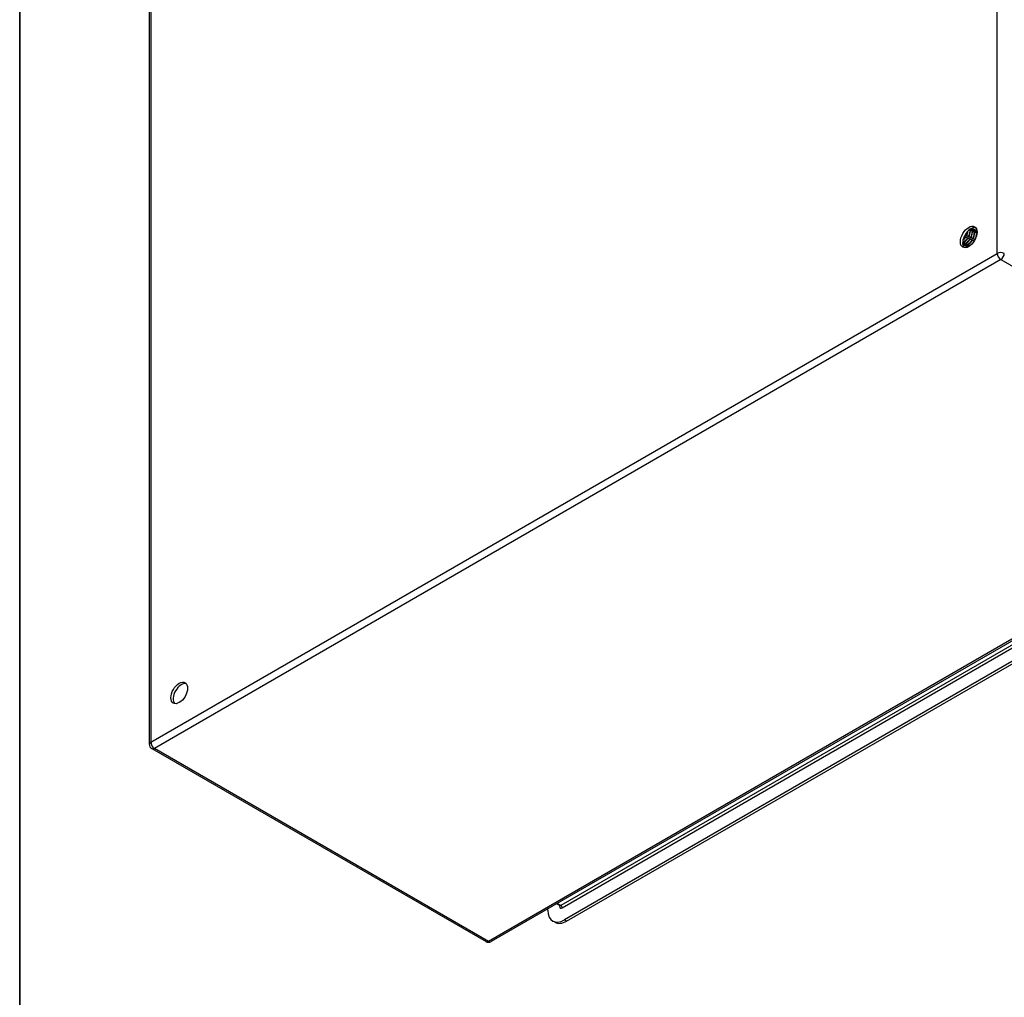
# Model space of a CAD drawing. Header units: inches. Extents: x 2 to 144, y 2 to 93.
# Tile 5 of 8: x 112 to 129, y 38 to 54. Entities that reach past the tile are written whole.
import ezdxf
from ezdxf.enums import TextEntityAlignment as Align

# ---------------------------------------------------------------- set-up
doc = ezdxf.new("R2010")
doc.units = ezdxf.units.IN
doc.header["$LTSCALE"] = 8.616264
doc.header["$MEASUREMENT"] = 0
doc.layers.get('0').update_dxf_attribs({"lineweight": 25})
for name, color, linetype, lineweight in [('Sketch Geometry(ANSI)', 7, 'Continuous', 25), ('Symbols(ANSI)', 7, 'Continuous', 25), ('Visible Edges(ANSI)', 7, 'Continuous', 25), ('Visible Tangent Edges(ANSI)', 7, 'Continuous', 25)]:
    doc.layers.add(name, color=color, linetype=linetype, lineweight=lineweight)
doc.styles.add('Current-ANSI', font='arial.ttf')
doc.styles.add('Text Style44', font='arialbd.ttf')
doc.styles.add('Text Style83', font='FRE3OF9X.TTF')

# ---------------------------------------------------------------- blocks, each defined once
blk = doc.blocks.new('Title Blocks EXM - ANSI B')
at = {"layer": 'Sketch Geometry(ANSI)', "linetype": 'Continuous', "lineweight": 35}
blk.add_line((13.25, 8.625), (13.25, 3.5), dxfattribs=at)
at = {"layer": 'Symbols(ANSI)', "color": 7, "style": 'Current-ANSI'}
for tag, p in [('REV1', (13.3753, 10.3127)), ('REV1BY', (16.4371, 10.3133)), ('REV1DATE', (15.7496, 10.31)), ('REV2', (13.3734, 9.9377)), ('REV2DATE', (15.7475, 9.9406)), ('REV2BY', (16.4372, 9.9385)), ('REV3', (13.3741, 9.563)), ('REV3DATE', (15.7516, 9.563)), ('REV3BY', (16.4372, 9.5635)), ('REV4', (13.3766, 9.1879)), ('REV4DATE', (15.7516, 9.1879)), ('REV4BY', (16.4411, 9.1885)), ('REV5', (13.3734, 8.8129)), ('REV5DATE', (15.7516, 8.8129)), ('REV5BY', (16.4379, 8.8113)), ('MFG_APPROVED_DATE', (16.3934, 2.3745)), ('DETAIL_REV', (16.2494, 0.9257))]:
    blk.add_attdef(tag, text='', height=0.09, dxfattribs=at).set_placement(p, align=Align.MIDDLE_CENTER)
for tag, p in [('REV1DESC', (13.5255, 10.3098)), ('REV2DESC', (13.5253, 9.9374)), ('REV3DESC', (13.528, 9.5635)), ('REV4DESC', (13.533, 9.1903)), ('REV5DESC', (13.5322, 8.8113)), ('COMPANY', (14.1202, 2.375))]:
    blk.add_attdef(tag, text='', height=0.09, dxfattribs=at).set_placement(p, align=Align.MIDDLE_LEFT)
at = {"layer": 'Symbols(ANSI)', "color": 7, "style": 'Text Style83'}
blk.add_attdef('BARCODE_001', (16.6422, 3.8355), '', height=0.4, rotation=90, dxfattribs=at)
at = {"layer": 'Symbols(ANSI)', "color": 7}
for tag, p, height, style in [('IDW_DATE_001', (16.1158, 2.08), 0.09, 'Current-ANSI'), ('MATERIEL_001', (13.9591, 1.7815), 0.09, 'Current-ANSI'), ('FINISH_001', (16.1353, 1.4698), 0.09, 'Current-ANSI'), ('COLOR_001', (14.0553, 1.4037), 0.09, 'Current-ANSI'), ('FINISH_002', (16.0762, 1.3198), 0.09, 'Current-ANSI'), ('IDW_DESC_001', (13.7196, 0.8851), 0.09, 'Current-ANSI'), ('Sheet_Number_001', (16.3415, 0.5807), 0.09, 'Current-ANSI'), ('IDW_REV_001', (15.9474, 0.3552), 0.14, 'Text Style44'), ('IDW_NAME_001', (13.6851, 0.3043), 0.14, 'Text Style44'), ('Number_of_sheets_001', (16.5509, 0.3301), 0.09, 'Current-ANSI')]:
    blk.add_attdef(tag, p, '', height=height, dxfattribs=dict(at, style=style))

msp = doc.modelspace()

# ---------------------------------------------------------------- linework, layer by layer
at = {"layer": 'Visible Edges(ANSI)'}
for p, q in [((114.356, 61.253), (114.356, 41.794)), ((127.952, 50.322), (127.952, 50.322)), ((127.953, 50.322), (127.952, 50.322)), ((127.956, 50.321), (127.953, 50.322)), ((127.957, 50.304), (127.957, 50.286)), ((127.981, 50.329), (127.984, 50.328)), ((127.99, 50.305), (127.987, 50.306)), ((127.991, 50.284), (127.991, 50.266)), ((128.015, 50.312), (128.018, 50.311)), ((128.024, 50.289), (128.021, 50.29)), ((128.024, 50.324), (128.022, 50.326)), ((128.026, 50.264), (128.026, 50.246)), ((128.048, 50.296), (128.051, 50.294)), ((128.058, 50.273), (128.055, 50.274)), ((128.059, 50.304), (128.056, 50.306)), ((128.071, 50.261), (128.059, 50.267)), ((127.866, 50.121), (127.85, 50.112)), ((127.877, 50.192), (127.874, 50.194)), ((127.901, 50.101), (127.885, 50.092)), ((127.89, 50.22), (127.893, 50.219)), ((127.915, 50.176), (127.912, 50.178)), ((127.928, 50.205), (127.931, 50.203)), ((127.952, 50.16), (127.949, 50.162)), ((127.965, 50.189), (127.968, 50.188)), ((127.99, 50.145), (127.987, 50.146)), ((128.002, 50.174), (128.005, 50.172)), ((128.024, 50.13), (128.024, 50.13)), ((128.038, 50.158), (128.04, 50.158)), ((128.061, 50.244), (128.061, 50.225)), ((127.85, 50.079), (127.846, 50.081)), ((127.851, 50.065), (127.849, 50.066)), ((127.867, 50.086), (127.87, 50.084)), ((127.886, 50.045), (127.883, 50.046)), ((127.888, 50.059), (127.884, 50.061)), ((127.905, 50.067), (127.908, 50.066)), ((127.935, 50.081), (127.919, 50.072)), ((127.926, 50.04), (127.922, 50.042)), ((127.943, 50.049), (127.946, 50.047)), ((127.948, 50.047), (127.948, 50.048)), ((127.951, 50.05), (127.951, 50.05)), ((134.044, 46.621), (120.02, 38.524)), ((134.107, 46.318), (121.234, 38.886)), ((121.271, 38.864), (134.145, 46.296)), ((114.398, 41.722), (119.936, 38.524)), ((120.961, 39.043), (120.961, 39.068)), ((121.106, 39.151), (121.159, 39.121)), ((121.079, 38.845), (121.041, 38.866))]:
    msp.add_line(p, q, dxfattribs=at)
at = {"layer": 'Visible Edges(ANSI)', "flags": 128}
for points in [[(127.915, 50.289), (127.915, 50.286), (127.914, 50.283), (127.913, 50.28), (127.913, 50.278), (127.912, 50.275), (127.911, 50.272), (127.91, 50.269), (127.909, 50.266), (127.908, 50.263), (127.907, 50.26), (127.906, 50.257), (127.905, 50.254), (127.904, 50.251), (127.903, 50.248), (127.902, 50.246), (127.901, 50.243), (127.9, 50.24), (127.899, 50.237), (127.897, 50.234), (127.896, 50.231), (127.895, 50.228), (127.893, 50.226), (127.892, 50.223), (127.89, 50.22)], [(127.893, 50.219), (127.895, 50.222), (127.896, 50.225), (127.898, 50.228), (127.899, 50.231), (127.901, 50.234), (127.902, 50.237), (127.903, 50.24), (127.905, 50.243), (127.906, 50.246), (127.907, 50.249), (127.908, 50.253), (127.909, 50.256), (127.91, 50.259), (127.911, 50.262), (127.912, 50.265), (127.913, 50.268), (127.914, 50.271), (127.915, 50.275), (127.916, 50.278), (127.917, 50.281), (127.917, 50.284), (127.918, 50.287), (127.918, 50.29), (127.919, 50.293)], [(127.9, 50.22), (127.902, 50.223), (127.903, 50.226), (127.904, 50.229), (127.906, 50.233), (127.907, 50.236), (127.908, 50.239), (127.91, 50.242), (127.911, 50.245), (127.912, 50.248), (127.913, 50.252), (127.914, 50.255), (127.915, 50.258), (127.916, 50.261), (127.916, 50.264), (127.917, 50.268), (127.918, 50.271), (127.919, 50.274), (127.919, 50.277), (127.92, 50.28), (127.92, 50.283), (127.921, 50.286), (127.921, 50.29), (127.921, 50.293), (127.921, 50.296)], [(127.953, 50.322), (127.953, 50.318), (127.954, 50.313), (127.954, 50.309), (127.954, 50.304), (127.954, 50.299), (127.953, 50.295), (127.953, 50.29), (127.952, 50.285), (127.952, 50.28), (127.951, 50.275), (127.95, 50.27), (127.949, 50.265), (127.948, 50.26), (127.947, 50.255), (127.945, 50.25), (127.944, 50.245), (127.942, 50.24), (127.94, 50.234), (127.938, 50.229), (127.937, 50.224), (127.934, 50.219), (127.932, 50.214), (127.93, 50.209), (127.928, 50.205)], [(127.931, 50.203), (127.933, 50.208), (127.935, 50.213), (127.937, 50.218), (127.939, 50.223), (127.941, 50.228), (127.943, 50.233), (127.945, 50.238), (127.947, 50.243), (127.948, 50.248), (127.95, 50.254), (127.951, 50.259), (127.952, 50.264), (127.953, 50.269), (127.954, 50.274), (127.955, 50.279), (127.955, 50.284), (127.956, 50.288), (127.956, 50.293), (127.956, 50.298), (127.957, 50.303), (127.957, 50.307), (127.956, 50.312), (127.956, 50.316), (127.956, 50.321)], [(127.937, 50.204), (127.938, 50.207), (127.94, 50.211), (127.941, 50.214), (127.943, 50.218), (127.944, 50.221), (127.945, 50.225), (127.946, 50.228), (127.948, 50.231), (127.949, 50.235), (127.95, 50.238), (127.951, 50.242), (127.951, 50.245), (127.952, 50.249), (127.953, 50.252), (127.954, 50.256), (127.954, 50.259), (127.955, 50.263), (127.955, 50.266), (127.956, 50.269), (127.956, 50.273), (127.956, 50.276), (127.956, 50.279), (127.957, 50.282), (127.957, 50.286)], [(127.956, 50.325), (127.957, 50.325), (127.958, 50.325), (127.959, 50.325), (127.96, 50.326), (127.961, 50.326), (127.962, 50.326), (127.963, 50.326), (127.964, 50.326), (127.965, 50.326), (127.966, 50.327), (127.967, 50.327), (127.969, 50.327), (127.97, 50.327), (127.971, 50.327), (127.972, 50.328), (127.973, 50.328), (127.974, 50.328), (127.975, 50.328), (127.976, 50.328), (127.977, 50.328), (127.978, 50.329), (127.979, 50.329), (127.98, 50.329), (127.981, 50.329)], [(127.984, 50.306), (127.983, 50.306), (127.982, 50.307), (127.981, 50.307), (127.98, 50.308), (127.978, 50.309), (127.977, 50.309), (127.976, 50.31), (127.975, 50.311), (127.974, 50.311), (127.972, 50.312), (127.971, 50.312), (127.97, 50.313), (127.969, 50.314), (127.968, 50.314), (127.966, 50.315), (127.965, 50.315), (127.964, 50.316), (127.963, 50.317), (127.962, 50.317), (127.961, 50.318), (127.959, 50.318), (127.958, 50.319), (127.957, 50.32), (127.956, 50.32)], [(127.987, 50.306), (127.986, 50.306), (127.985, 50.306), (127.983, 50.305), (127.982, 50.305), (127.981, 50.305), (127.98, 50.305), (127.978, 50.305), (127.977, 50.304), (127.976, 50.304), (127.975, 50.304), (127.973, 50.304), (127.972, 50.303), (127.971, 50.303), (127.969, 50.303), (127.968, 50.303), (127.967, 50.303), (127.966, 50.302), (127.964, 50.302), (127.963, 50.302), (127.962, 50.302), (127.96, 50.302), (127.959, 50.301), (127.958, 50.301), (127.957, 50.301)], [(127.987, 50.306), (127.988, 50.302), (127.988, 50.297), (127.988, 50.293), (127.989, 50.288), (127.989, 50.284), (127.988, 50.279), (127.988, 50.274), (127.988, 50.269), (127.987, 50.264), (127.987, 50.259), (127.986, 50.255), (127.985, 50.25), (127.984, 50.244), (127.983, 50.239), (127.981, 50.234), (127.98, 50.229), (127.978, 50.224), (127.977, 50.219), (127.975, 50.214), (127.973, 50.209), (127.971, 50.204), (127.969, 50.199), (127.967, 50.194), (127.965, 50.189)], [(127.968, 50.188), (127.97, 50.193), (127.972, 50.198), (127.974, 50.203), (127.976, 50.208), (127.978, 50.213), (127.98, 50.218), (127.981, 50.223), (127.983, 50.228), (127.984, 50.233), (127.986, 50.238), (127.987, 50.243), (127.988, 50.248), (127.989, 50.253), (127.989, 50.258), (127.99, 50.263), (127.991, 50.268), (127.991, 50.273), (127.991, 50.278), (127.991, 50.282), (127.991, 50.287), (127.991, 50.292), (127.991, 50.296), (127.991, 50.301), (127.99, 50.305)], [(127.973, 50.188), (127.975, 50.191), (127.976, 50.194), (127.978, 50.198), (127.979, 50.201), (127.98, 50.204), (127.981, 50.207), (127.982, 50.211), (127.983, 50.214), (127.984, 50.217), (127.985, 50.221), (127.986, 50.224), (127.987, 50.227), (127.987, 50.231), (127.988, 50.234), (127.989, 50.237), (127.989, 50.24), (127.99, 50.244), (127.99, 50.247), (127.991, 50.25), (127.991, 50.253), (127.991, 50.256), (127.991, 50.259), (127.991, 50.263), (127.991, 50.266)], [(127.977, 50.338), (127.978, 50.338), (127.978, 50.338), (127.978, 50.337), (127.978, 50.337), (127.978, 50.336), (127.978, 50.336), (127.979, 50.336), (127.979, 50.335), (127.979, 50.335), (127.979, 50.335), (127.979, 50.334), (127.98, 50.334), (127.98, 50.333), (127.98, 50.333), (127.98, 50.333), (127.98, 50.332), (127.98, 50.332), (127.981, 50.331), (127.981, 50.331), (127.981, 50.331), (127.981, 50.33), (127.981, 50.33), (127.981, 50.33), (127.981, 50.329)], [(127.984, 50.328), (127.984, 50.328), (127.984, 50.329), (127.984, 50.329), (127.983, 50.33), (127.983, 50.33), (127.983, 50.331), (127.983, 50.331), (127.983, 50.332), (127.982, 50.332), (127.982, 50.333), (127.982, 50.333), (127.982, 50.334), (127.981, 50.334), (127.981, 50.335), (127.981, 50.335), (127.981, 50.335), (127.981, 50.336), (127.98, 50.336), (127.98, 50.337), (127.98, 50.337), (127.98, 50.338), (127.979, 50.338), (127.979, 50.339), (127.979, 50.339)], [(127.984, 50.328), (127.984, 50.327), (127.984, 50.326), (127.984, 50.325), (127.984, 50.324), (127.984, 50.323), (127.984, 50.323), (127.984, 50.322), (127.984, 50.321), (127.984, 50.32), (127.984, 50.319), (127.984, 50.318), (127.984, 50.317), (127.984, 50.317), (127.984, 50.316), (127.984, 50.315), (127.984, 50.314), (127.984, 50.313), (127.984, 50.312), (127.984, 50.311), (127.984, 50.31), (127.984, 50.31), (127.984, 50.309), (127.984, 50.308), (127.984, 50.307)], [(127.984, 50.307), (127.985, 50.307), (127.986, 50.307), (127.988, 50.308), (127.989, 50.308), (127.99, 50.308), (127.992, 50.308), (127.993, 50.308), (127.994, 50.309), (127.995, 50.309), (127.997, 50.309), (127.998, 50.309), (127.999, 50.31), (128.001, 50.31), (128.002, 50.31), (128.003, 50.31), (128.005, 50.311), (128.006, 50.311), (128.007, 50.311), (128.008, 50.311), (128.01, 50.311), (128.011, 50.312), (128.012, 50.312), (128.014, 50.312), (128.015, 50.312)], [(128.018, 50.311), (128.017, 50.313), (128.016, 50.315), (128.015, 50.316), (128.014, 50.318), (128.013, 50.32), (128.012, 50.321), (128.011, 50.323), (128.01, 50.325), (128.009, 50.326), (128.008, 50.328), (128.007, 50.329), (128.006, 50.33), (128.005, 50.332), (128.003, 50.333), (128.002, 50.334), (128.001, 50.336), (128, 50.337), (127.998, 50.338), (127.997, 50.339), (127.995, 50.34), (127.994, 50.341), (127.993, 50.342), (127.991, 50.343), (127.99, 50.344)], [(127.99, 50.344), (127.991, 50.343), (127.992, 50.342), (127.993, 50.341), (127.995, 50.34), (127.996, 50.339), (127.997, 50.338), (127.998, 50.337), (128, 50.336), (128.001, 50.334), (128.002, 50.333), (128.003, 50.332), (128.004, 50.331), (128.005, 50.329), (128.006, 50.328), (128.007, 50.326), (128.008, 50.325), (128.009, 50.324), (128.01, 50.322), (128.011, 50.321), (128.012, 50.319), (128.013, 50.317), (128.013, 50.316), (128.014, 50.314), (128.015, 50.312)], [(128.016, 50.289), (128.015, 50.29), (128.014, 50.29), (128.013, 50.291), (128.012, 50.291), (128.011, 50.292), (128.01, 50.292), (128.009, 50.293), (128.008, 50.294), (128.007, 50.294), (128.006, 50.295), (128.004, 50.295), (128.003, 50.296), (128.002, 50.296), (128.001, 50.297), (128, 50.297), (127.999, 50.298), (127.998, 50.299), (127.997, 50.299), (127.996, 50.3), (127.995, 50.3), (127.994, 50.301), (127.992, 50.301), (127.991, 50.302), (127.99, 50.303)], [(128.021, 50.29), (128.02, 50.29), (128.019, 50.29), (128.018, 50.289), (128.016, 50.289), (128.015, 50.289), (128.014, 50.289), (128.013, 50.288), (128.011, 50.288), (128.01, 50.288), (128.009, 50.288), (128.008, 50.287), (128.006, 50.287), (128.005, 50.287), (128.004, 50.287), (128.003, 50.286), (128.001, 50.286), (128, 50.286), (127.999, 50.286), (127.998, 50.286), (127.996, 50.285), (127.995, 50.285), (127.994, 50.285), (127.993, 50.285), (127.991, 50.284)], [(128.021, 50.29), (128.022, 50.286), (128.023, 50.281), (128.023, 50.277), (128.023, 50.273), (128.023, 50.268), (128.023, 50.263), (128.023, 50.259), (128.023, 50.254), (128.023, 50.249), (128.022, 50.244), (128.021, 50.239), (128.021, 50.234), (128.02, 50.229), (128.019, 50.224), (128.017, 50.219), (128.016, 50.214), (128.015, 50.209), (128.013, 50.204), (128.012, 50.199), (128.01, 50.194), (128.008, 50.189), (128.006, 50.184), (128.004, 50.179), (128.002, 50.174)], [(128.004, 50.332), (128.006, 50.332), (128.009, 50.331), (128.011, 50.33), (128.013, 50.329), (128.016, 50.328), (128.018, 50.327), (128.02, 50.326), (128.022, 50.325), (128.024, 50.324), (128.026, 50.323), (128.028, 50.321), (128.03, 50.32), (128.032, 50.318), (128.034, 50.316), (128.035, 50.315), (128.037, 50.313), (128.039, 50.311), (128.04, 50.309), (128.042, 50.307), (128.043, 50.305), (128.044, 50.303), (128.046, 50.3), (128.047, 50.298), (128.048, 50.296)], [(128.005, 50.172), (128.007, 50.177), (128.009, 50.182), (128.011, 50.187), (128.013, 50.192), (128.014, 50.198), (128.016, 50.203), (128.018, 50.208), (128.019, 50.213), (128.02, 50.218), (128.021, 50.223), (128.022, 50.228), (128.023, 50.233), (128.024, 50.238), (128.025, 50.243), (128.025, 50.248), (128.026, 50.253), (128.026, 50.257), (128.026, 50.262), (128.026, 50.267), (128.026, 50.271), (128.026, 50.276), (128.025, 50.28), (128.025, 50.285), (128.024, 50.289)], [(128.018, 50.311), (128.018, 50.31), (128.018, 50.309), (128.018, 50.308), (128.018, 50.308), (128.018, 50.307), (128.018, 50.306), (128.017, 50.305), (128.017, 50.304), (128.017, 50.303), (128.017, 50.302), (128.017, 50.301), (128.017, 50.3), (128.017, 50.3), (128.017, 50.299), (128.017, 50.298), (128.017, 50.297), (128.017, 50.296), (128.017, 50.295), (128.017, 50.294), (128.017, 50.293), (128.017, 50.292), (128.017, 50.291), (128.017, 50.291), (128.017, 50.29)], [(128.017, 50.29), (128.019, 50.29), (128.02, 50.29), (128.021, 50.29), (128.022, 50.291), (128.024, 50.291), (128.025, 50.291), (128.026, 50.291), (128.028, 50.292), (128.029, 50.292), (128.03, 50.292), (128.031, 50.292), (128.033, 50.293), (128.034, 50.293), (128.035, 50.293), (128.037, 50.293), (128.038, 50.294), (128.039, 50.294), (128.041, 50.294), (128.042, 50.294), (128.043, 50.295), (128.044, 50.295), (128.046, 50.295), (128.047, 50.295), (128.048, 50.296)], [(128.051, 50.294), (128.05, 50.296), (128.049, 50.297), (128.048, 50.299), (128.048, 50.301), (128.047, 50.302), (128.046, 50.304), (128.045, 50.305), (128.044, 50.306), (128.043, 50.308), (128.042, 50.309), (128.041, 50.31), (128.039, 50.312), (128.038, 50.313), (128.037, 50.314), (128.036, 50.315), (128.035, 50.316), (128.034, 50.317), (128.032, 50.318), (128.031, 50.319), (128.03, 50.32), (128.028, 50.321), (128.027, 50.322), (128.026, 50.323), (128.024, 50.324)], [(128.048, 50.272), (128.047, 50.273), (128.046, 50.273), (128.045, 50.274), (128.044, 50.274), (128.043, 50.275), (128.043, 50.275), (128.042, 50.276), (128.041, 50.276), (128.04, 50.277), (128.039, 50.278), (128.038, 50.278), (128.037, 50.279), (128.036, 50.279), (128.035, 50.28), (128.034, 50.28), (128.033, 50.281), (128.032, 50.281), (128.031, 50.282), (128.03, 50.282), (128.029, 50.283), (128.028, 50.283), (128.027, 50.284), (128.026, 50.284), (128.025, 50.285)], [(128.055, 50.274), (128.054, 50.274), (128.053, 50.273), (128.052, 50.273), (128.051, 50.273), (128.049, 50.273), (128.048, 50.272), (128.047, 50.272), (128.046, 50.272), (128.044, 50.272), (128.043, 50.271), (128.042, 50.271), (128.041, 50.271), (128.04, 50.271), (128.038, 50.27), (128.037, 50.27), (128.036, 50.27), (128.035, 50.27), (128.034, 50.269), (128.032, 50.269), (128.031, 50.269), (128.03, 50.269), (128.029, 50.268), (128.027, 50.268), (128.026, 50.268)], [(128.055, 50.274), (128.056, 50.27), (128.057, 50.265), (128.057, 50.261), (128.058, 50.257), (128.058, 50.252), (128.058, 50.248), (128.058, 50.243), (128.058, 50.238), (128.058, 50.233), (128.057, 50.229), (128.057, 50.224), (128.056, 50.219), (128.055, 50.214), (128.054, 50.209), (128.053, 50.204), (128.052, 50.199), (128.051, 50.194), (128.049, 50.188), (128.048, 50.183), (128.046, 50.178), (128.044, 50.173), (128.043, 50.168), (128.041, 50.163), (128.038, 50.158)], [(128.039, 50.312), (128.04, 50.312), (128.042, 50.311), (128.043, 50.311), (128.045, 50.311), (128.046, 50.31), (128.048, 50.31), (128.049, 50.309), (128.05, 50.308), (128.052, 50.308), (128.053, 50.307), (128.055, 50.306), (128.056, 50.306), (128.057, 50.305), (128.058, 50.304), (128.06, 50.303), (128.061, 50.302), (128.062, 50.302), (128.063, 50.301), (128.065, 50.3), (128.066, 50.299), (128.067, 50.298), (128.068, 50.297), (128.069, 50.296), (128.07, 50.294)], [(128.05, 50.18), (128.051, 50.184), (128.053, 50.188), (128.054, 50.193), (128.055, 50.197), (128.056, 50.201), (128.057, 50.205), (128.058, 50.209), (128.058, 50.213), (128.059, 50.217), (128.059, 50.221), (128.06, 50.225), (128.06, 50.229), (128.061, 50.233), (128.061, 50.237), (128.061, 50.24), (128.061, 50.244), (128.061, 50.248), (128.061, 50.252), (128.061, 50.255), (128.06, 50.259), (128.06, 50.262), (128.059, 50.266), (128.059, 50.269), (128.058, 50.273)], [(128.051, 50.294), (128.051, 50.293), (128.051, 50.292), (128.051, 50.292), (128.051, 50.291), (128.051, 50.29), (128.051, 50.289), (128.051, 50.288), (128.051, 50.287), (128.051, 50.286), (128.051, 50.285), (128.051, 50.285), (128.051, 50.284), (128.051, 50.283), (128.051, 50.282), (128.051, 50.281), (128.051, 50.28), (128.051, 50.279), (128.051, 50.278), (128.051, 50.277), (128.051, 50.276), (128.051, 50.276), (128.051, 50.275), (128.051, 50.274), (128.051, 50.273)], [(128.056, 50.273), (128.057, 50.274), (128.058, 50.274), (128.058, 50.274), (128.059, 50.274), (128.059, 50.274), (128.06, 50.274), (128.061, 50.274), (128.061, 50.274), (128.062, 50.275), (128.063, 50.275), (128.063, 50.275), (128.064, 50.275), (128.064, 50.275), (128.065, 50.275), (128.066, 50.275), (128.066, 50.275), (128.067, 50.276), (128.068, 50.276), (128.068, 50.276), (128.069, 50.276), (128.069, 50.276), (128.07, 50.276), (128.071, 50.276), (128.071, 50.276)], [(128.07, 50.296), (128.07, 50.296), (128.069, 50.296), (128.069, 50.297), (128.068, 50.297), (128.068, 50.298), (128.067, 50.298), (128.067, 50.298), (128.067, 50.299), (128.066, 50.299), (128.066, 50.299), (128.065, 50.3), (128.065, 50.3), (128.064, 50.3), (128.064, 50.301), (128.063, 50.301), (128.063, 50.301), (128.062, 50.302), (128.062, 50.302), (128.061, 50.302), (128.061, 50.303), (128.061, 50.303), (128.06, 50.303), (128.06, 50.304), (128.059, 50.304)], [(128.07, 50.253), (128.069, 50.253), (128.069, 50.253), (128.069, 50.253), (128.068, 50.253), (128.068, 50.253), (128.068, 50.253), (128.067, 50.253), (128.067, 50.253), (128.066, 50.252), (128.066, 50.252), (128.066, 50.252), (128.065, 50.252), (128.065, 50.252), (128.065, 50.252), (128.064, 50.252), (128.064, 50.252), (128.063, 50.252), (128.063, 50.252), (128.063, 50.252), (128.062, 50.252), (128.062, 50.251), (128.062, 50.251), (128.061, 50.251), (128.061, 50.251)], [(127.912, 50.178), (127.909, 50.173), (127.906, 50.169), (127.903, 50.165), (127.9, 50.161), (127.897, 50.158), (127.894, 50.154), (127.891, 50.15), (127.887, 50.147), (127.884, 50.143), (127.881, 50.14), (127.878, 50.137), (127.874, 50.134), (127.871, 50.131), (127.867, 50.128), (127.864, 50.125), (127.861, 50.123), (127.857, 50.12), (127.854, 50.118), (127.85, 50.116), (127.847, 50.113), (127.843, 50.112), (127.84, 50.11), (127.837, 50.108), (127.833, 50.107)], [(127.833, 50.104), (127.837, 50.105), (127.84, 50.107), (127.844, 50.109), (127.847, 50.11), (127.851, 50.112), (127.854, 50.115), (127.858, 50.117), (127.862, 50.12), (127.865, 50.122), (127.869, 50.125), (127.872, 50.128), (127.876, 50.131), (127.879, 50.134), (127.883, 50.137), (127.886, 50.141), (127.89, 50.144), (127.893, 50.148), (127.896, 50.152), (127.899, 50.156), (127.903, 50.159), (127.906, 50.164), (127.909, 50.168), (127.912, 50.172), (127.915, 50.176)], [(127.846, 50.081), (127.846, 50.082), (127.846, 50.083), (127.845, 50.084), (127.845, 50.085), (127.844, 50.086), (127.844, 50.087), (127.843, 50.088), (127.843, 50.089), (127.843, 50.09), (127.842, 50.091), (127.842, 50.092), (127.841, 50.093), (127.841, 50.094), (127.84, 50.095), (127.84, 50.096), (127.84, 50.097), (127.839, 50.098), (127.839, 50.099), (127.838, 50.1), (127.838, 50.101), (127.837, 50.102), (127.837, 50.103), (127.837, 50.104), (127.836, 50.105)], [(127.839, 50.146), (127.841, 50.148), (127.843, 50.149), (127.845, 50.151), (127.847, 50.152), (127.849, 50.154), (127.851, 50.156), (127.853, 50.157), (127.855, 50.159), (127.857, 50.161), (127.859, 50.163), (127.861, 50.165), (127.863, 50.167), (127.865, 50.169), (127.866, 50.171), (127.868, 50.173), (127.87, 50.175), (127.872, 50.177), (127.874, 50.179), (127.876, 50.181), (127.877, 50.184), (127.879, 50.186), (127.881, 50.188), (127.883, 50.191), (127.884, 50.193)], [(127.84, 50.15), (127.842, 50.151), (127.843, 50.153), (127.845, 50.154), (127.846, 50.156), (127.848, 50.158), (127.85, 50.159), (127.851, 50.161), (127.853, 50.162), (127.855, 50.164), (127.856, 50.166), (127.858, 50.168), (127.859, 50.169), (127.861, 50.171), (127.862, 50.173), (127.864, 50.175), (127.865, 50.177), (127.867, 50.178), (127.869, 50.18), (127.87, 50.182), (127.871, 50.184), (127.873, 50.186), (127.874, 50.188), (127.876, 50.19), (127.877, 50.192)], [(127.874, 50.194), (127.873, 50.192), (127.872, 50.19), (127.87, 50.188), (127.869, 50.186), (127.868, 50.185), (127.866, 50.183), (127.865, 50.181), (127.864, 50.18), (127.862, 50.178), (127.861, 50.176), (127.86, 50.175), (127.858, 50.173), (127.857, 50.171), (127.856, 50.17), (127.854, 50.168), (127.853, 50.167), (127.851, 50.165), (127.85, 50.164), (127.848, 50.162), (127.847, 50.161), (127.846, 50.16), (127.844, 50.158), (127.843, 50.157), (127.841, 50.155)], [(127.862, 50.097), (127.861, 50.097), (127.86, 50.098), (127.859, 50.098), (127.858, 50.098), (127.858, 50.099), (127.857, 50.099), (127.856, 50.1), (127.855, 50.1), (127.854, 50.101), (127.853, 50.101), (127.852, 50.102), (127.852, 50.102), (127.851, 50.102), (127.85, 50.103), (127.849, 50.103), (127.848, 50.104), (127.847, 50.104), (127.847, 50.105), (127.846, 50.105), (127.845, 50.106), (127.844, 50.106), (127.843, 50.107), (127.842, 50.107), (127.841, 50.107)], [(127.866, 50.087), (127.865, 50.087), (127.864, 50.087), (127.864, 50.086), (127.863, 50.086), (127.862, 50.086), (127.862, 50.085), (127.861, 50.085), (127.86, 50.085), (127.86, 50.084), (127.859, 50.084), (127.858, 50.084), (127.858, 50.083), (127.857, 50.083), (127.856, 50.083), (127.856, 50.082), (127.855, 50.082), (127.854, 50.082), (127.854, 50.081), (127.853, 50.081), (127.852, 50.08), (127.852, 50.08), (127.851, 50.08), (127.85, 50.079), (127.85, 50.079)], [(127.854, 50.114), (127.855, 50.113), (127.855, 50.112), (127.856, 50.111), (127.856, 50.11), (127.857, 50.108), (127.857, 50.107), (127.858, 50.106), (127.858, 50.105), (127.859, 50.104), (127.859, 50.103), (127.86, 50.101), (127.86, 50.1), (127.861, 50.099), (127.861, 50.098), (127.862, 50.097), (127.862, 50.095), (127.863, 50.094), (127.863, 50.093), (127.864, 50.092), (127.864, 50.091), (127.865, 50.089), (127.865, 50.088), (127.866, 50.087), (127.867, 50.086)], [(127.874, 50.194), (127.874, 50.194), (127.873, 50.194), (127.872, 50.195), (127.872, 50.195), (127.871, 50.195), (127.87, 50.196), (127.87, 50.196), (127.869, 50.197), (127.868, 50.197), (127.868, 50.197), (127.867, 50.198), (127.866, 50.198), (127.866, 50.199), (127.865, 50.199), (127.864, 50.199), (127.864, 50.2), (127.863, 50.2), (127.862, 50.201), (127.862, 50.201), (127.861, 50.201), (127.86, 50.202), (127.86, 50.202), (127.859, 50.202), (127.858, 50.203)], [(128.025, 50.131), (128.018, 50.134), (128.011, 50.137), (128.004, 50.14), (127.997, 50.143), (127.991, 50.146), (127.984, 50.149), (127.977, 50.152), (127.97, 50.155), (127.963, 50.158), (127.956, 50.162), (127.949, 50.165), (127.942, 50.168), (127.935, 50.171), (127.928, 50.174), (127.921, 50.177), (127.915, 50.18), (127.908, 50.183), (127.901, 50.186), (127.894, 50.189), (127.887, 50.192), (127.88, 50.195), (127.873, 50.198), (127.866, 50.201), (127.859, 50.205)], [(127.866, 50.121), (127.868, 50.123), (127.871, 50.124), (127.873, 50.126), (127.876, 50.128), (127.878, 50.129), (127.881, 50.131), (127.883, 50.133), (127.885, 50.135), (127.888, 50.137), (127.89, 50.139), (127.893, 50.142), (127.895, 50.144), (127.897, 50.146), (127.9, 50.149), (127.902, 50.151), (127.904, 50.154), (127.907, 50.157), (127.909, 50.159), (127.911, 50.162), (127.913, 50.165), (127.915, 50.168), (127.917, 50.171), (127.92, 50.174), (127.922, 50.177)], [(127.949, 50.162), (127.946, 50.157), (127.943, 50.153), (127.94, 50.149), (127.937, 50.144), (127.934, 50.14), (127.931, 50.136), (127.927, 50.132), (127.924, 50.128), (127.921, 50.125), (127.917, 50.121), (127.914, 50.118), (127.91, 50.114), (127.906, 50.111), (127.903, 50.108), (127.899, 50.105), (127.896, 50.103), (127.892, 50.1), (127.888, 50.097), (127.885, 50.095), (127.881, 50.093), (127.877, 50.091), (127.874, 50.089), (127.87, 50.087), (127.867, 50.086)], [(127.87, 50.084), (127.873, 50.086), (127.877, 50.088), (127.88, 50.089), (127.884, 50.091), (127.888, 50.094), (127.891, 50.096), (127.895, 50.098), (127.899, 50.101), (127.902, 50.104), (127.906, 50.107), (127.909, 50.11), (127.913, 50.113), (127.917, 50.116), (127.92, 50.12), (127.924, 50.123), (127.927, 50.127), (127.93, 50.131), (127.934, 50.135), (127.937, 50.139), (127.94, 50.143), (127.943, 50.147), (127.946, 50.152), (127.949, 50.156), (127.952, 50.16)], [(127.873, 50.231), (127.873, 50.23), (127.874, 50.23), (127.875, 50.229), (127.876, 50.229), (127.876, 50.228), (127.877, 50.228), (127.878, 50.228), (127.879, 50.227), (127.879, 50.227), (127.88, 50.226), (127.881, 50.226), (127.881, 50.225), (127.882, 50.225), (127.883, 50.224), (127.884, 50.224), (127.884, 50.224), (127.885, 50.223), (127.886, 50.223), (127.887, 50.222), (127.887, 50.222), (127.888, 50.221), (127.889, 50.221), (127.89, 50.221), (127.89, 50.22)], [(127.884, 50.061), (127.884, 50.062), (127.884, 50.063), (127.883, 50.064), (127.883, 50.065), (127.882, 50.066), (127.882, 50.067), (127.881, 50.068), (127.881, 50.069), (127.88, 50.07), (127.88, 50.071), (127.879, 50.072), (127.879, 50.074), (127.878, 50.075), (127.878, 50.076), (127.878, 50.077), (127.877, 50.078), (127.877, 50.079), (127.876, 50.08), (127.876, 50.081), (127.875, 50.082), (127.875, 50.083), (127.874, 50.084), (127.874, 50.085), (127.873, 50.086)], [(127.884, 50.193), (127.884, 50.193), (127.884, 50.193), (127.883, 50.193), (127.883, 50.193), (127.883, 50.193), (127.883, 50.193), (127.882, 50.193), (127.882, 50.193), (127.882, 50.193), (127.881, 50.193), (127.881, 50.193), (127.881, 50.193), (127.881, 50.193), (127.88, 50.193), (127.88, 50.193), (127.88, 50.193), (127.879, 50.193), (127.879, 50.193), (127.879, 50.192), (127.878, 50.192), (127.878, 50.192), (127.878, 50.192), (127.878, 50.192), (127.877, 50.192)], [(127.901, 50.076), (127.9, 50.077), (127.899, 50.077), (127.898, 50.078), (127.897, 50.078), (127.896, 50.079), (127.895, 50.079), (127.894, 50.08), (127.893, 50.08), (127.892, 50.081), (127.891, 50.081), (127.89, 50.082), (127.889, 50.082), (127.888, 50.083), (127.887, 50.083), (127.886, 50.084), (127.885, 50.084), (127.885, 50.085), (127.884, 50.085), (127.883, 50.086), (127.882, 50.086), (127.881, 50.087), (127.88, 50.087), (127.879, 50.088), (127.878, 50.088)], [(127.912, 50.178), (127.911, 50.178), (127.909, 50.179), (127.908, 50.18), (127.907, 50.18), (127.906, 50.181), (127.905, 50.181), (127.904, 50.182), (127.903, 50.183), (127.901, 50.183), (127.9, 50.184), (127.899, 50.185), (127.898, 50.185), (127.897, 50.186), (127.896, 50.187), (127.895, 50.187), (127.893, 50.188), (127.892, 50.189), (127.891, 50.189), (127.89, 50.19), (127.889, 50.191), (127.888, 50.191), (127.887, 50.192), (127.885, 50.193), (127.884, 50.193)], [(127.892, 50.096), (127.892, 50.095), (127.893, 50.093), (127.893, 50.092), (127.894, 50.091), (127.894, 50.09), (127.895, 50.089), (127.895, 50.087), (127.896, 50.086), (127.897, 50.085), (127.897, 50.084), (127.898, 50.083), (127.898, 50.082), (127.899, 50.08), (127.899, 50.079), (127.9, 50.078), (127.9, 50.077), (127.901, 50.076), (127.901, 50.074), (127.902, 50.073), (127.902, 50.072), (127.903, 50.071), (127.904, 50.07), (127.904, 50.068), (127.905, 50.067)], [(127.893, 50.219), (127.894, 50.219), (127.894, 50.219), (127.894, 50.219), (127.895, 50.219), (127.895, 50.219), (127.895, 50.219), (127.895, 50.219), (127.896, 50.219), (127.896, 50.219), (127.896, 50.219), (127.896, 50.22), (127.897, 50.22), (127.897, 50.22), (127.897, 50.22), (127.898, 50.22), (127.898, 50.22), (127.898, 50.22), (127.898, 50.22), (127.899, 50.22), (127.899, 50.22), (127.899, 50.22), (127.9, 50.22), (127.9, 50.22), (127.9, 50.22)], [(127.9, 50.22), (127.901, 50.219), (127.902, 50.219), (127.903, 50.218), (127.905, 50.218), (127.906, 50.217), (127.907, 50.216), (127.908, 50.216), (127.909, 50.215), (127.91, 50.214), (127.911, 50.214), (127.913, 50.213), (127.914, 50.212), (127.915, 50.212), (127.916, 50.211), (127.917, 50.21), (127.918, 50.21), (127.919, 50.209), (127.921, 50.208), (127.922, 50.208), (127.923, 50.207), (127.924, 50.207), (127.925, 50.206), (127.926, 50.205), (127.928, 50.205)], [(127.901, 50.101), (127.903, 50.103), (127.906, 50.104), (127.908, 50.106), (127.911, 50.108), (127.914, 50.11), (127.916, 50.112), (127.919, 50.114), (127.921, 50.116), (127.924, 50.118), (127.926, 50.12), (127.929, 50.123), (127.931, 50.125), (127.934, 50.128), (127.936, 50.131), (127.939, 50.133), (127.941, 50.136), (127.943, 50.139), (127.946, 50.142), (127.948, 50.145), (127.95, 50.148), (127.952, 50.151), (127.954, 50.154), (127.957, 50.157), (127.959, 50.16)], [(127.987, 50.146), (127.984, 50.141), (127.981, 50.137), (127.978, 50.132), (127.975, 50.128), (127.972, 50.124), (127.969, 50.12), (127.965, 50.116), (127.962, 50.112), (127.959, 50.108), (127.955, 50.104), (127.952, 50.101), (127.948, 50.097), (127.945, 50.094), (127.941, 50.091), (127.937, 50.088), (127.934, 50.085), (127.93, 50.082), (127.927, 50.08), (127.923, 50.077), (127.919, 50.075), (127.916, 50.073), (127.912, 50.071), (127.908, 50.069), (127.905, 50.067)], [(127.908, 50.066), (127.911, 50.067), (127.915, 50.069), (127.919, 50.071), (127.922, 50.073), (127.926, 50.076), (127.93, 50.078), (127.933, 50.081), (127.937, 50.084), (127.94, 50.087), (127.944, 50.09), (127.948, 50.093), (127.951, 50.096), (127.955, 50.1), (127.958, 50.103), (127.962, 50.107), (127.965, 50.111), (127.968, 50.115), (127.972, 50.119), (127.975, 50.123), (127.978, 50.127), (127.981, 50.131), (127.984, 50.136), (127.987, 50.14), (127.99, 50.145)], [(127.922, 50.177), (127.921, 50.177), (127.921, 50.177), (127.921, 50.177), (127.92, 50.177), (127.92, 50.177), (127.92, 50.177), (127.92, 50.177), (127.919, 50.177), (127.919, 50.177), (127.919, 50.177), (127.919, 50.177), (127.918, 50.177), (127.918, 50.177), (127.918, 50.177), (127.917, 50.177), (127.917, 50.177), (127.917, 50.176), (127.917, 50.176), (127.916, 50.176), (127.916, 50.176), (127.916, 50.176), (127.915, 50.176), (127.915, 50.176), (127.915, 50.176)], [(127.949, 50.162), (127.948, 50.162), (127.947, 50.163), (127.946, 50.164), (127.945, 50.164), (127.944, 50.165), (127.942, 50.165), (127.941, 50.166), (127.94, 50.167), (127.939, 50.167), (127.938, 50.168), (127.937, 50.169), (127.935, 50.169), (127.934, 50.17), (127.933, 50.17), (127.932, 50.171), (127.931, 50.172), (127.93, 50.172), (127.928, 50.173), (127.927, 50.174), (127.926, 50.174), (127.925, 50.175), (127.924, 50.175), (127.923, 50.176), (127.922, 50.177)], [(127.931, 50.203), (127.931, 50.203), (127.931, 50.203), (127.931, 50.203), (127.932, 50.203), (127.932, 50.204), (127.932, 50.204), (127.932, 50.204), (127.933, 50.204), (127.933, 50.204), (127.933, 50.204), (127.933, 50.204), (127.934, 50.204), (127.934, 50.204), (127.934, 50.204), (127.934, 50.204), (127.935, 50.204), (127.935, 50.204), (127.935, 50.204), (127.936, 50.204), (127.936, 50.204), (127.936, 50.204), (127.936, 50.204), (127.937, 50.204), (127.937, 50.204)], [(127.935, 50.081), (127.938, 50.083), (127.941, 50.084), (127.944, 50.086), (127.946, 50.088), (127.949, 50.09), (127.952, 50.092), (127.954, 50.094), (127.957, 50.097), (127.96, 50.099), (127.962, 50.101), (127.965, 50.104), (127.967, 50.107), (127.97, 50.109), (127.973, 50.112), (127.975, 50.115), (127.978, 50.118), (127.98, 50.121), (127.982, 50.124), (127.985, 50.127), (127.987, 50.13), (127.989, 50.134), (127.991, 50.137), (127.994, 50.14), (127.996, 50.144)], [(127.937, 50.204), (127.938, 50.203), (127.939, 50.203), (127.94, 50.202), (127.941, 50.201), (127.943, 50.201), (127.944, 50.2), (127.945, 50.2), (127.946, 50.199), (127.947, 50.198), (127.948, 50.198), (127.949, 50.197), (127.951, 50.196), (127.952, 50.196), (127.953, 50.195), (127.954, 50.195), (127.955, 50.194), (127.956, 50.193), (127.958, 50.193), (127.959, 50.192), (127.96, 50.192), (127.961, 50.191), (127.962, 50.19), (127.963, 50.19), (127.965, 50.189)], [(127.959, 50.16), (127.958, 50.16), (127.958, 50.16), (127.958, 50.16), (127.958, 50.16), (127.957, 50.16), (127.957, 50.16), (127.957, 50.16), (127.957, 50.16), (127.956, 50.16), (127.956, 50.16), (127.956, 50.16), (127.956, 50.16), (127.955, 50.16), (127.955, 50.16), (127.955, 50.16), (127.955, 50.16), (127.954, 50.16), (127.954, 50.16), (127.954, 50.16), (127.953, 50.16), (127.953, 50.16), (127.953, 50.16), (127.953, 50.16), (127.952, 50.16)], [(127.987, 50.146), (127.986, 50.147), (127.984, 50.147), (127.983, 50.148), (127.982, 50.148), (127.981, 50.149), (127.98, 50.149), (127.979, 50.15), (127.977, 50.151), (127.976, 50.151), (127.975, 50.152), (127.974, 50.152), (127.973, 50.153), (127.972, 50.154), (127.97, 50.154), (127.969, 50.155), (127.968, 50.155), (127.967, 50.156), (127.966, 50.157), (127.964, 50.157), (127.963, 50.158), (127.962, 50.158), (127.961, 50.159), (127.96, 50.16), (127.959, 50.16)], [(127.968, 50.188), (127.968, 50.188), (127.968, 50.188), (127.968, 50.188), (127.969, 50.188), (127.969, 50.188), (127.969, 50.188), (127.969, 50.188), (127.97, 50.188), (127.97, 50.188), (127.97, 50.188), (127.97, 50.188), (127.971, 50.188), (127.971, 50.188), (127.971, 50.188), (127.971, 50.188), (127.972, 50.188), (127.972, 50.188), (127.972, 50.188), (127.972, 50.188), (127.972, 50.188), (127.973, 50.188), (127.973, 50.188), (127.973, 50.188), (127.973, 50.188)], [(127.973, 50.188), (127.975, 50.187), (127.976, 50.187), (127.977, 50.186), (127.978, 50.185), (127.979, 50.185), (127.98, 50.184), (127.982, 50.184), (127.983, 50.183), (127.984, 50.182), (127.985, 50.182), (127.986, 50.181), (127.987, 50.181), (127.989, 50.18), (127.99, 50.18), (127.991, 50.179), (127.992, 50.178), (127.993, 50.178), (127.995, 50.177), (127.996, 50.177), (127.997, 50.176), (127.998, 50.175), (127.999, 50.175), (128, 50.174), (128.002, 50.174)], [(127.996, 50.144), (127.995, 50.144), (127.995, 50.144), (127.995, 50.144), (127.995, 50.144), (127.995, 50.144), (127.994, 50.144), (127.994, 50.144), (127.994, 50.144), (127.994, 50.144), (127.993, 50.144), (127.993, 50.144), (127.993, 50.144), (127.993, 50.144), (127.992, 50.144), (127.992, 50.144), (127.992, 50.144), (127.992, 50.145), (127.991, 50.145), (127.991, 50.145), (127.991, 50.145), (127.991, 50.145), (127.99, 50.145), (127.99, 50.145), (127.99, 50.145)], [(128.024, 50.13), (128.023, 50.131), (128.022, 50.131), (128.021, 50.132), (128.019, 50.132), (128.018, 50.133), (128.017, 50.134), (128.016, 50.134), (128.015, 50.135), (128.014, 50.135), (128.012, 50.136), (128.011, 50.136), (128.01, 50.137), (128.009, 50.138), (128.008, 50.138), (128.006, 50.139), (128.005, 50.139), (128.004, 50.14), (128.003, 50.14), (128.002, 50.141), (128, 50.142), (127.999, 50.142), (127.998, 50.143), (127.997, 50.143), (127.996, 50.144)], [(128.005, 50.172), (128.005, 50.172), (128.005, 50.172), (128.005, 50.172), (128.005, 50.172), (128.006, 50.172), (128.006, 50.172), (128.006, 50.172), (128.006, 50.172), (128.007, 50.172), (128.007, 50.172), (128.007, 50.172), (128.007, 50.172), (128.008, 50.172), (128.008, 50.172), (128.008, 50.172), (128.008, 50.172), (128.008, 50.172), (128.009, 50.172), (128.009, 50.172), (128.009, 50.172), (128.009, 50.172), (128.01, 50.172), (128.01, 50.172), (128.01, 50.172)], [(128.01, 50.172), (128.011, 50.175), (128.013, 50.178), (128.014, 50.181), (128.015, 50.184), (128.016, 50.187), (128.017, 50.19), (128.018, 50.194), (128.019, 50.197), (128.02, 50.2), (128.021, 50.203), (128.021, 50.206), (128.022, 50.209), (128.023, 50.212), (128.023, 50.215), (128.024, 50.219), (128.024, 50.222), (128.025, 50.225), (128.025, 50.228), (128.025, 50.231), (128.026, 50.234), (128.026, 50.237), (128.026, 50.24), (128.026, 50.243), (128.026, 50.245)], [(128.01, 50.172), (128.011, 50.171), (128.012, 50.171), (128.014, 50.17), (128.015, 50.17), (128.016, 50.169), (128.017, 50.168), (128.018, 50.168), (128.019, 50.167), (128.021, 50.167), (128.022, 50.166), (128.023, 50.166), (128.024, 50.165), (128.025, 50.164), (128.027, 50.164), (128.028, 50.163), (128.029, 50.163), (128.03, 50.162), (128.031, 50.162), (128.033, 50.161), (128.034, 50.16), (128.035, 50.16), (128.036, 50.159), (128.037, 50.159), (128.038, 50.158)], [(128.024, 50.13), (128.024, 50.13), (128.024, 50.13), (128.024, 50.13), (128.024, 50.129), (128.024, 50.129), (128.023, 50.129), (128.023, 50.129), (128.023, 50.128), (128.023, 50.128), (128.023, 50.128), (128.023, 50.128), (128.023, 50.127), (128.022, 50.127), (128.022, 50.127), (128.022, 50.127), (128.022, 50.126), (128.022, 50.126), (128.022, 50.126), (128.021, 50.126), (128.021, 50.125), (128.021, 50.125), (128.021, 50.125), (128.021, 50.125), (128.021, 50.124)], [(128.06, 50.207), (128.06, 50.208), (128.06, 50.209), (128.06, 50.21), (128.06, 50.21), (128.06, 50.211), (128.06, 50.212), (128.06, 50.213), (128.061, 50.213), (128.061, 50.214), (128.061, 50.215), (128.061, 50.216), (128.061, 50.216), (128.061, 50.217), (128.061, 50.218), (128.061, 50.219), (128.061, 50.219), (128.061, 50.22), (128.061, 50.221), (128.061, 50.222), (128.061, 50.222), (128.061, 50.223), (128.061, 50.224), (128.061, 50.225), (128.061, 50.225)], [(127.846, 50.081), (127.846, 50.081), (127.845, 50.081), (127.845, 50.08), (127.844, 50.08), (127.844, 50.08), (127.843, 50.08), (127.843, 50.08), (127.842, 50.08), (127.842, 50.08), (127.841, 50.08), (127.84, 50.08), (127.84, 50.08), (127.839, 50.08), (127.839, 50.08), (127.838, 50.08), (127.838, 50.08), (127.837, 50.08), (127.837, 50.08), (127.836, 50.08), (127.836, 50.08), (127.835, 50.08), (127.835, 50.08), (127.834, 50.08), (127.834, 50.08)], [(127.834, 50.079), (127.834, 50.079), (127.835, 50.079), (127.836, 50.079), (127.836, 50.079), (127.837, 50.079), (127.838, 50.079), (127.838, 50.079), (127.839, 50.079), (127.839, 50.079), (127.84, 50.079), (127.841, 50.079), (127.841, 50.079), (127.842, 50.079), (127.843, 50.079), (127.843, 50.079), (127.844, 50.079), (127.845, 50.079), (127.845, 50.079), (127.846, 50.079), (127.847, 50.079), (127.847, 50.079), (127.848, 50.079), (127.849, 50.079), (127.85, 50.079)], [(127.884, 50.061), (127.882, 50.061), (127.879, 50.06), (127.877, 50.06), (127.874, 50.06), (127.872, 50.06), (127.87, 50.06), (127.867, 50.061), (127.865, 50.061), (127.863, 50.061), (127.86, 50.062), (127.858, 50.062), (127.856, 50.063), (127.854, 50.064), (127.852, 50.065), (127.85, 50.066), (127.848, 50.067), (127.846, 50.068), (127.844, 50.069), (127.843, 50.071), (127.841, 50.072), (127.839, 50.074), (127.838, 50.075), (127.836, 50.077), (127.835, 50.079)], [(127.852, 50.065), (127.853, 50.064), (127.854, 50.064), (127.855, 50.063), (127.857, 50.062), (127.858, 50.062), (127.86, 50.061), (127.861, 50.061), (127.862, 50.06), (127.864, 50.06), (127.865, 50.06), (127.867, 50.059), (127.868, 50.059), (127.87, 50.059), (127.871, 50.059), (127.873, 50.059), (127.874, 50.059), (127.876, 50.058), (127.878, 50.058), (127.879, 50.059), (127.881, 50.059), (127.882, 50.059), (127.884, 50.059), (127.886, 50.059), (127.888, 50.059)], [(127.922, 50.042), (127.92, 50.041), (127.917, 50.041), (127.914, 50.04), (127.912, 50.04), (127.909, 50.04), (127.907, 50.04), (127.904, 50.04), (127.902, 50.04), (127.899, 50.041), (127.897, 50.041), (127.894, 50.042), (127.892, 50.043), (127.89, 50.043), (127.888, 50.044), (127.886, 50.045), (127.884, 50.046), (127.882, 50.048), (127.88, 50.049), (127.878, 50.05), (127.876, 50.052), (127.874, 50.053), (127.873, 50.055), (127.871, 50.057), (127.869, 50.059)], [(127.886, 50.045), (127.888, 50.044), (127.889, 50.043), (127.891, 50.043), (127.892, 50.042), (127.893, 50.041), (127.895, 50.041), (127.896, 50.041), (127.898, 50.04), (127.9, 50.04), (127.901, 50.039), (127.903, 50.039), (127.904, 50.039), (127.906, 50.039), (127.908, 50.039), (127.909, 50.038), (127.911, 50.038), (127.913, 50.038), (127.915, 50.039), (127.916, 50.039), (127.918, 50.039), (127.92, 50.039), (127.922, 50.039), (127.924, 50.04), (127.926, 50.04)], [(127.904, 50.068), (127.904, 50.068), (127.903, 50.067), (127.902, 50.067), (127.901, 50.067), (127.901, 50.066), (127.9, 50.066), (127.899, 50.066), (127.899, 50.065), (127.898, 50.065), (127.897, 50.065), (127.897, 50.064), (127.896, 50.064), (127.895, 50.063), (127.895, 50.063), (127.894, 50.063), (127.893, 50.062), (127.892, 50.062), (127.892, 50.062), (127.891, 50.061), (127.89, 50.061), (127.89, 50.061), (127.889, 50.06), (127.888, 50.06), (127.888, 50.059)], [(127.915, 50.029), (127.914, 50.029), (127.914, 50.029), (127.913, 50.03), (127.913, 50.03), (127.912, 50.03), (127.912, 50.031), (127.911, 50.031), (127.911, 50.032), (127.91, 50.032), (127.91, 50.032), (127.91, 50.033), (127.909, 50.033), (127.909, 50.034), (127.908, 50.034), (127.908, 50.035), (127.907, 50.035), (127.907, 50.035), (127.907, 50.036), (127.906, 50.036), (127.906, 50.037), (127.905, 50.037), (127.905, 50.038), (127.905, 50.038), (127.904, 50.039)], [(127.922, 50.042), (127.922, 50.043), (127.921, 50.044), (127.921, 50.045), (127.92, 50.046), (127.92, 50.047), (127.919, 50.048), (127.919, 50.049), (127.918, 50.05), (127.918, 50.051), (127.918, 50.052), (127.917, 50.053), (127.917, 50.054), (127.916, 50.055), (127.916, 50.056), (127.915, 50.058), (127.915, 50.059), (127.914, 50.06), (127.914, 50.061), (127.913, 50.062), (127.913, 50.063), (127.912, 50.064), (127.912, 50.065), (127.911, 50.066), (127.911, 50.067)], [(127.939, 50.056), (127.938, 50.057), (127.937, 50.057), (127.936, 50.058), (127.935, 50.058), (127.934, 50.059), (127.933, 50.059), (127.932, 50.06), (127.931, 50.06), (127.93, 50.061), (127.929, 50.061), (127.928, 50.062), (127.927, 50.062), (127.926, 50.063), (127.925, 50.064), (127.924, 50.064), (127.923, 50.065), (127.922, 50.065), (127.921, 50.066), (127.92, 50.066), (127.919, 50.067), (127.918, 50.067), (127.917, 50.068), (127.916, 50.068), (127.914, 50.069)], [(127.943, 50.049), (127.942, 50.049), (127.941, 50.048), (127.941, 50.048), (127.94, 50.048), (127.939, 50.047), (127.938, 50.047), (127.938, 50.046), (127.937, 50.046), (127.936, 50.046), (127.936, 50.045), (127.935, 50.045), (127.934, 50.045), (127.933, 50.044), (127.933, 50.044), (127.932, 50.043), (127.931, 50.043), (127.931, 50.043), (127.93, 50.042), (127.929, 50.042), (127.928, 50.042), (127.928, 50.041), (127.927, 50.041), (127.926, 50.04), (127.926, 50.04)], [(127.929, 50.077), (127.93, 50.076), (127.93, 50.075), (127.931, 50.074), (127.932, 50.073), (127.932, 50.071), (127.933, 50.07), (127.933, 50.069), (127.934, 50.068), (127.934, 50.067), (127.935, 50.065), (127.935, 50.064), (127.936, 50.063), (127.937, 50.062), (127.937, 50.061), (127.938, 50.059), (127.938, 50.058), (127.939, 50.057), (127.939, 50.056), (127.94, 50.055), (127.941, 50.053), (127.941, 50.052), (127.942, 50.051), (127.942, 50.05), (127.943, 50.049)], [(127.984, 50.078), (127.982, 50.077), (127.98, 50.075), (127.979, 50.073), (127.977, 50.072), (127.975, 50.07), (127.974, 50.069), (127.972, 50.068), (127.97, 50.066), (127.969, 50.065), (127.967, 50.064), (127.965, 50.062), (127.963, 50.061), (127.962, 50.06), (127.96, 50.059), (127.958, 50.057), (127.957, 50.056), (127.955, 50.055), (127.953, 50.054), (127.951, 50.053), (127.95, 50.052), (127.948, 50.051), (127.946, 50.05), (127.945, 50.05), (127.943, 50.049)], [(127.946, 50.047), (127.946, 50.047), (127.947, 50.048), (127.947, 50.048), (127.947, 50.048), (127.947, 50.048), (127.948, 50.048), (127.948, 50.048), (127.948, 50.048), (127.949, 50.049), (127.949, 50.049), (127.949, 50.049), (127.95, 50.049), (127.95, 50.049), (127.95, 50.049), (127.951, 50.05), (127.951, 50.05), (127.951, 50.05), (127.951, 50.05), (127.952, 50.05), (127.952, 50.05), (127.952, 50.051), (127.953, 50.051), (127.953, 50.051), (127.953, 50.051)], [(121.159, 39.121), (121.161, 39.119), (121.162, 39.118)]]:
    msp.add_lwpolyline(points, dxfattribs=at)
at = {"layer": 'Visible Edges(ANSI)'}
for centre, start, end in [((114.44, 41.794), 180, 240), ((119.978, 38.597), 240, 300)]:
    msp.add_arc(centre, 0.084, start, end, dxfattribs=at)
for centre in [(127.933, 50.197), (114.852, 42.644)]:
    msp.add_ellipse(centre, major_axis=(0.098, 0.169), ratio=0.57735, dxfattribs=at)
for centre, major_axis, start_param, end_param in [((127.971, 50.175), (0.098, 0.169), 0.193391, 2.948201), ((114.889, 42.623), (0.098, 0.169), 0.193391, 2.948201), ((121.234, 39.2), (-0.193, -0.334), 5.497787, 7.068583), ((121.271, 39.179), (-0.193, -0.334), 0, 0.785398)]:
    msp.add_ellipse(centre, major_axis=major_axis, ratio=0.57735, start_param=start_param, end_param=end_param, dxfattribs=at)
at = {"layer": 'Visible Tangent Edges(ANSI)'}
for p, q in [((128.404, 49.925), (128.404, 69.384)), ((114.381, 61.288), (114.381, 41.829)), ((114.381, 41.829), (128.404, 49.925)), ((128.464, 49.822), (114.44, 41.726)), ((128.464, 49.822), (134.002, 46.625)), ((134.002, 46.625), (119.978, 38.529)), ((134.123, 46.598), (121.174, 39.123)), ((121.196, 39.085), (134.145, 46.56)), ((119.978, 38.529), (114.44, 41.726)), ((121.174, 39.123), (121.115, 39.157)), ((121.152, 39.125), (121.152, 39.11)), ((121.271, 38.864), (121.234, 38.886))]:
    msp.add_line(p, q, dxfattribs=at)
for centre, major_axis, start_param, end_param in [((128.464, 49.891), (0.084, 0), 0.785398, 2.356194), ((128.464, 49.891), (0.042, -0.0727), 3.926991, 5.497787), ((128.464, 49.891), (0.042, 0.0727), 3.926991, 5.497787), ((114.44, 41.794), (-0.084, 0), 5.497787, 6.283185), ((114.44, 41.794), (0.042, -0.0727), 3.926991, 5.497787), ((114.44, 41.794), (-0.042, -0.0727), 0, 0.785398), ((121.131, 39.123), (0.031, 0), 5.497787, 6.102954), ((121.196, 39.135), (-0.031, -0.0537), 5.497787, 7.068583), ((121.174, 39.148), (-0.0155, -0.0268), 0, 0.785398), ((121.174, 39.097), (0.0155, -0.0268), 0.785398, 2.356194), ((119.978, 38.597), (-0.042, -0.0727), 0, 0.785398), ((119.978, 38.597), (0.042, -0.0727), 5.497787, 6.283185)]:
    msp.add_ellipse(centre, major_axis=major_axis, ratio=0.57735, start_param=start_param, end_param=end_param, dxfattribs=at)

# ---------------------------------------------------------------- block references
at = {"xscale": 8.6162636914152, "yscale": 8.6162636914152, "zscale": 8.6162636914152}
msp.add_blockref('Title Blocks EXM - ANSI B', (-1.957, 0.039), dxfattribs=at)

doc.saveas('drawing.dxf')
